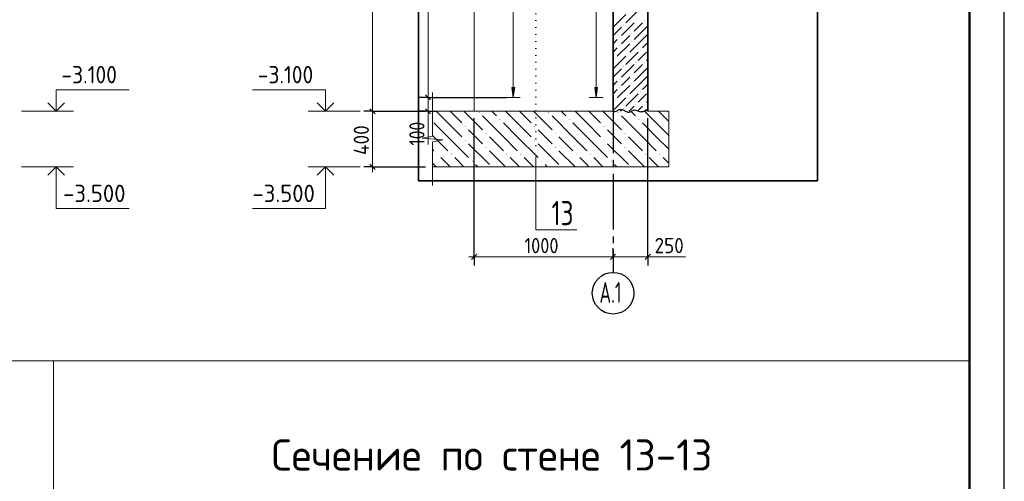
# Model space of a CAD drawing. Header units: millimetres. Extents: x 0 to 59400, y 0 to 42000.
# Tile 27 of 28: x 45230 to 59400, y 27120 to 33769. Entities that reach past the tile are written whole.
import ezdxf

# ---------------------------------------------------------------- set-up
doc = ezdxf.new("R2010")
doc.units = ezdxf.units.MM
doc.linetypes.add('______5', pattern=[1100, 800, -100, 100, -100])
doc.linetypes.add('______9', pattern=[100, 0, -100])
for name, color, linetype, lineweight in [('Standard', 7, 'Continuous', 25), ('Высотные отметки', 7, 'Continuous', 25), ('ЖБ Стена верхний уровень', 7, 'Continuous', 35), ('Заголовок чертежа', 7, 'Continuous', 25), ('Примечания', 7, 'Continuous', 13), ('Размерная линия_ общее', 7, 'Continuous', 13), ('Сечения символ', 7, 'Continuous', 25), ('Стена обрамление П-обр.', 7, 'Continuous', 35), ('Фоновоя арматура Х1', 52, 'Continuous', 25)]:
    doc.layers.add(name, color=color, linetype=linetype, lineweight=lineweight)
doc.layers.add('Оси', color=7, linetype='______5')
doc.layers.add('Размерная выноска', color=7, linetype='Continuous')
doc.styles.add('ISOCPEUR', font='txt')

msp = doc.modelspace()

# ---------------------------------------------------------------- hatches: boundary and pattern name
at = {"layer": 'ЖБ Стена верхний уровень', "linetype": 'Continuous', "lineweight": 18, "transparency": 33554687}
for points in [[(54096, 33752), (54101, 33757), (54106, 33752), (54101, 33747)], [(54216, 33752), (54221, 33757), (54226, 33752), (54221, 33747)], [(53916, 33692), (53921, 33697), (53926, 33692), (53921, 33687)], [(53856, 33512), (53861, 33517), (53866, 33512), (53861, 33507)], [(54036, 33572), (54041, 33577), (54046, 33572), (54041, 33567)], [(54036, 33452), (54041, 33457), (54046, 33452), (54041, 33447)], [(53856, 33392), (53861, 33397), (53866, 33392), (53861, 33387)], [(54156, 33332), (54161, 33337), (54166, 33332), (54161, 33327)], [(53796, 33212), (53801, 33217), (53806, 33212), (53801, 33207)], [(53976, 33272), (53981, 33277), (53986, 33272), (53981, 33267)], [(53916, 33092), (53921, 33097), (53926, 33092), (53921, 33087)], [(54096, 33152), (54101, 33157), (54106, 33152), (54101, 33147)], [(54216, 33152), (54221, 33157), (54226, 33152), (54221, 33147)], [(53856, 32912), (53861, 32917), (53866, 32912), (53861, 32907)], [(54036, 32972), (54041, 32977), (54046, 32972), (54041, 32967)], [(53856, 32792), (53861, 32797), (53866, 32792), (53861, 32787)], [(54036, 32852), (54041, 32857), (54046, 32852), (54041, 32847)], [(54156, 32732), (54161, 32737), (54166, 32732), (54161, 32727)], [(53796, 32612), (53801, 32617), (53806, 32612), (53801, 32607)], [(53976, 32672), (53981, 32677), (53986, 32672), (53981, 32667)], [(53916, 32492), (53921, 32497), (53926, 32492), (53921, 32487)], [(54096, 32552), (54101, 32557), (54106, 32552), (54101, 32547)], [(54216, 32552), (54221, 32557), (54226, 32552), (54221, 32547)]]:
    msp.add_hatch(color=7, dxfattribs=at).paths.add_polyline_path(points, flags=16)
at = {"layer": 'Стена обрамление П-обр.', "linetype": 'Continuous', "lineweight": 13, "transparency": 33554687}
for points in [[(52354, 32790), (52334, 32650), (52314, 32790)], [(53546, 32790), (53526, 32650), (53506, 32790)]]:
    msp.add_hatch(color=7, dxfattribs=at).paths.add_polyline_path(points, flags=16)
at = {"layer": 'Фоновоя арматура Х1', "linetype": 'Continuous', "lineweight": 18, "transparency": 33554687}
for points in [[(51835, 32432), (51841, 32438), (51848, 32432), (51841, 32425)], [(52135, 32332), (52141, 32338), (52148, 32332), (52141, 32325)], [(52835, 32432), (52841, 32438), (52848, 32432), (52841, 32425)], [(53135, 32332), (53141, 32338), (53148, 32332), (53141, 32325)], [(53835, 32432), (53841, 32438), (53848, 32432), (53841, 32425)], [(54135, 32332), (54141, 32338), (54148, 32332), (54141, 32325)], [(51635, 32232), (51641, 32238), (51648, 32232), (51641, 32225)], [(52635, 32232), (52641, 32238), (52648, 32232), (52641, 32225)], [(53635, 32232), (53641, 32238), (53648, 32232), (53641, 32225)], [(51635, 32032), (51641, 32038), (51648, 32032), (51641, 32025)], [(51935, 32132), (51941, 32138), (51948, 32132), (51941, 32125)], [(52635, 32032), (52641, 32038), (52648, 32032), (52641, 32025)], [(52935, 32132), (52941, 32138), (52948, 32132), (52941, 32125)], [(53635, 32032), (53641, 32038), (53648, 32032), (53641, 32025)], [(53935, 32132), (53941, 32138), (53948, 32132), (53941, 32125)], [(51935, 31932), (51941, 31938), (51948, 31932), (51941, 31925)], [(52935, 31932), (52941, 31938), (52948, 31932), (52941, 31925)], [(53935, 31932), (53941, 31938), (53948, 31932), (53941, 31925)], [(51235, 31832), (51241, 31838), (51248, 31832), (51241, 31825)], [(51435, 31832), (51441, 31838), (51448, 31832), (51441, 31825)], [(52235, 31832), (52241, 31838), (52248, 31832), (52241, 31825)], [(52435, 31832), (52441, 31838), (52448, 31832), (52441, 31825)], [(53235, 31832), (53241, 31838), (53248, 31832), (53241, 31825)], [(53435, 31832), (53441, 31838), (53448, 31832), (53441, 31825)], [(54235, 31832), (54241, 31838), (54248, 31832), (54241, 31825)], [(54435, 31832), (54441, 31838), (54448, 31832), (54441, 31825)], [(51735, 31732), (51741, 31738), (51748, 31732), (51741, 31725)], [(52735, 31732), (52741, 31738), (52748, 31732), (52741, 31725)], [(53735, 31732), (53741, 31738), (53748, 31732), (53741, 31725)]]:
    msp.add_hatch(color=7, dxfattribs=at).paths.add_polyline_path(points, flags=16)

# ---------------------------------------------------------------- linework, layer by layer
at = {"layer": 'Standard', "color": 7, "linetype": 'Continuous', "lineweight": 35, "transparency": 33554687}
for p, q in [((58900, 39900), (58900, 20500)), ((58900, 39500), (58900, 20100))]:
    msp.add_line(p, q, dxfattribs=at)
at = {"layer": 'Standard', "color": 7, "linetype": 'Continuous', "lineweight": 50, "transparency": 33554687}
msp.add_line((58900, 39400), (58900, 23200), dxfattribs=at)
at = {"layer": 'Standard', "color": 7, "linetype": 'Continuous', "lineweight": 18, "transparency": 33554687}
msp.add_line((51770, 32450), (51770, 37450), dxfattribs=at)
at = {"layer": 'Standard', "color": 7, "linetype": 'Continuous', "lineweight": 13, "transparency": 33554687}
for p, q in [((51107, 36650), (51107, 32650)), ((51107, 32650), (51107, 32450)), ((51170, 32720), (51170, 32090)), ((51107, 32450), (51107, 32375)), ((51170, 32090), (51020, 32063)), ((51020, 32063), (51320, 32037)), ((51320, 32037), (51170, 32010)), ((51170, 32010), (51170, 31380)), ((51170, 31380), (51170, 31380))]:
    msp.add_line(p, q, dxfattribs=at)
at = {"layer": 'Standard', "color": 7, "linetype": 'Continuous', "lineweight": -3, "transparency": 33554687}
for p, q in [((51107, 32650), (50982, 32650)), ((51107, 32650), (51232, 32650)), ((51107, 32650), (52234, 32650)), ((51107, 32450), (50982, 32450)), ((51107, 32450), (51232, 32450)), ((51107, 32450), (51107, 32450))]:
    msp.add_line(p, q, dxfattribs=at)
at = {"layer": 'Standard', "color": 7, "linetype": 'Continuous', "lineweight": 25, "transparency": 33554687}
for p, q in [((51069, 32687), (51144, 32612)), ((51069, 32487), (51144, 32412))]:
    msp.add_line(p, q, dxfattribs=at)
msp.add_lwpolyline([(0, 0), (59400, 0), (59400, 42000), (0, 42000), (0, 0)], close=True, dxfattribs=at)
at = {"layer": 'Standard', "color": 7, "linetype": 'Continuous', "lineweight": 50, "transparency": 33554687}
msp.add_lwpolyline([(2000, 41500), (58900, 41500), (58900, 500), (2000, 500), (2000, 41500)], close=True, dxfattribs=at)
at = {"layer": 'Standard', "color": 7, "linetype": 'Continuous', "lineweight": 13, "transparency": 33554687}
for points in [[(58900, 41500), (2000, 41500), (2000, 500), (58900, 500), (58900, 41500)], [(11357, 6000), (58900, 6000), (58900, 28856), (11357, 28856), (11357, 6000)]]:
    msp.add_lwpolyline(points, dxfattribs=at)
at = {"layer": 'Standard', "color": 254, "linetype": 'Continuous', "lineweight": 35, "true_color": 0xc4c4ff, "transparency": 33554687}
msp.add_lwpolyline([(50970, 31450), (56710, 31450), (56710, 39130), (50970, 39130), (50970, 31450)], dxfattribs=at)
at = {"layer": 'Standard', "color": 254, "linetype": 'Continuous', "lineweight": 13, "true_color": 0xc4c4ff, "transparency": 33554687}
msp.add_lwpolyline([(37233, 8662), (45718, 8662), (45718, 28856)], dxfattribs=at)
at = {"layer": 'Высотные отметки', "color": 7, "linetype": 'Continuous', "lineweight": 13, "transparency": 33554687}
for p, q in [((45256, 32450), (46006, 32450)), ((45256, 32450), (46006, 32450)), ((50131, 32450), (49381, 32450)), ((50131, 32450), (49381, 32450)), ((45256, 31650), (46006, 31650)), ((45256, 31650), (46006, 31650)), ((50131, 31650), (49381, 31650)), ((50131, 31650), (49381, 31650))]:
    msp.add_line(p, q, dxfattribs=at)
at = {"layer": 'Высотные отметки', "color": 7, "linetype": 'Continuous', "lineweight": 35, "transparency": 33554687}
for p, q in [((45756, 32450), (45635, 32571)), ((45756, 32450), (45635, 32571)), ((45756, 32450), (45877, 32571)), ((45756, 32450), (45877, 32571)), ((49631, 32450), (49510, 32571)), ((49631, 32450), (49510, 32571)), ((49631, 32450), (49752, 32571)), ((49631, 32450), (49752, 32571)), ((45756, 31650), (45635, 31529)), ((45756, 31650), (45635, 31529)), ((45756, 31650), (45877, 31529)), ((45756, 31650), (45877, 31529)), ((49631, 31650), (49510, 31529)), ((49631, 31650), (49510, 31529)), ((49631, 31650), (49752, 31529)), ((49631, 31650), (49752, 31529))]:
    msp.add_line(p, q, dxfattribs=at)
at = {"layer": 'Высотные отметки', "color": 7, "linetype": 'Continuous', "lineweight": 13, "transparency": 33554687}
for points in [[(45756, 32450), (45756, 32760), (46806, 32760)], [(45756, 32450), (45756, 32760), (46806, 32760)], [(49631, 32450), (49631, 32760), (48581, 32760)], [(49631, 32450), (49631, 32760), (48581, 32760)], [(45756, 31650), (45756, 31050), (46806, 31050)], [(45756, 31650), (45756, 31050), (46806, 31050)], [(49631, 31650), (49631, 31050), (48581, 31050)], [(49631, 31650), (49631, 31050), (48581, 31050)]]:
    msp.add_lwpolyline(points, dxfattribs=at)
at = {"layer": 'ЖБ Стена верхний уровень', "color": 7, "linetype": 'Continuous', "lineweight": 35, "transparency": 33554687}
for p, q in [((53770, 37450), (53770, 32450)), ((54270, 32450), (54270, 37450))]:
    msp.add_line(p, q, dxfattribs=at)
at = {"layer": 'ЖБ Стена верхний уровень', "color": 251, "linetype": 'Continuous', "lineweight": 18, "true_color": 0x494949, "transparency": 33554687}
for p, q in [((54131, 33902), (53951, 33722)), ((53951, 33842), (53771, 33662)), ((53770, 33541), (53891, 33662)), ((54071, 33722), (53891, 33542)), ((54191, 33722), (54071, 33602)), ((54191, 33602), (54071, 33482)), ((54191, 33602), (54270, 33681)), ((53831, 33482), (53770, 33421)), ((53891, 33422), (53951, 33482)), ((53951, 33482), (54011, 33542)), ((54191, 33482), (54011, 33302)), ((54270, 33561), (54191, 33482)), ((54270, 33441), (54191, 33362)), ((53831, 33362), (53770, 33301)), ((54011, 33422), (53831, 33242)), ((54131, 33302), (53951, 33122)), ((54191, 33242), (54251, 33302)), ((53770, 33181), (53771, 33182)), ((53951, 33242), (53771, 33062)), ((54131, 33182), (54191, 33242)), ((54270, 33201), (54251, 33182)), ((53770, 32941), (53891, 33062)), ((54071, 33122), (53891, 32942)), ((54191, 33122), (54071, 33002)), ((54191, 33002), (54270, 33081)), ((53831, 32882), (53770, 32821)), ((53891, 32822), (53951, 32882)), ((53951, 32882), (54011, 32942)), ((54191, 32882), (54011, 32702)), ((54191, 33002), (54071, 32882)), ((54270, 32961), (54191, 32882)), ((53831, 32762), (53770, 32701)), ((54011, 32822), (53831, 32642)), ((54270, 32841), (54191, 32762)), ((53951, 32642), (53771, 32462)), ((54131, 32702), (53951, 32522)), ((54131, 32582), (54191, 32642)), ((54191, 32642), (54251, 32702)), ((54270, 32601), (54251, 32582)), ((53770, 32581), (53771, 32582)), ((53879, 32450), (53891, 32462)), ((54071, 32522), (53999, 32450)), ((54191, 32522), (54119, 32450)), ((54239, 32450), (54270, 32481))]:
    msp.add_line(p, q, dxfattribs=at)
at = {"layer": 'Оси', "color": 8, "linetype": '______5', "lineweight": -3, "transparency": 33554687}
msp.add_line((53770, 39248), (53770, 30130), dxfattribs=at)
at = {"layer": 'Оси', "color": 7, "linetype": 'Continuous', "lineweight": -3, "transparency": 33554687}
msp.add_circle((53770, 29830), 300, dxfattribs=at)
at = {"layer": 'Примечания', "color": 7, "linetype": 'Continuous', "lineweight": 25, "transparency": 33554687}
for points in [[(53770, 32445), (53785, 32445), (53801, 32446), (53815, 32450), (53827, 32457), (53837, 32465), (53848, 32471), (53863, 32475), (53879, 32477), (53894, 32475), (53909, 32471), (53923, 32466), (53935, 32459), (53946, 32452), (53957, 32446), (53971, 32440), (53986, 32437), (54002, 32438), (54018, 32441), (54029, 32447), (54040, 32455), (54051, 32462), (54064, 32467), (54080, 32468), (54096, 32465), (54110, 32460), (54124, 32455), (54138, 32450), (54151, 32446), (54167, 32443), (54170, 32443)], [(54170, 32445), (54185, 32445), (54201, 32446), (54215, 32450), (54227, 32457), (54237, 32465), (54248, 32471), (54263, 32475), (54270, 32476)]]:
    msp.add_lwpolyline(points, dxfattribs=at)
at = {"layer": 'Размерная выноска', "color": 7, "linetype": 'Continuous', "lineweight": 13, "transparency": 33554687}
for p, q in [((51107, 32450), (51107, 31970)), ((54270, 30355), (54810, 30355))]:
    msp.add_line(p, q, dxfattribs=at)
at = {"layer": 'Размерная линия_ общее', "color": 7, "linetype": 'Continuous', "lineweight": 13, "transparency": 33554687}
for p, q in [((50307, 37450), (50307, 32450)), ((50307, 32450), (50307, 31650)), ((50307, 31650), (50307, 31575)), ((51770, 30355), (51695, 30355)), ((51770, 30355), (53770, 30355)), ((53770, 30355), (54270, 30355)), ((54270, 30355), (54345, 30355))]:
    msp.add_line(p, q, dxfattribs=at)
at = {"layer": 'Размерная линия_ общее', "color": 253, "linetype": 'Continuous', "lineweight": -3, "true_color": 0xa0a0a0, "transparency": 33554687}
for p, q in [((50307, 32450), (50182, 32450)), ((50307, 32450), (50432, 32450)), ((50307, 32450), (51070, 32450)), ((51770, 30355), (51770, 32350)), ((50307, 31650), (50182, 31650)), ((50307, 31650), (50432, 31650)), ((50307, 31650), (51070, 31650)), ((51770, 30355), (51770, 30480)), ((53770, 30355), (53770, 30480)), ((54270, 30355), (54270, 30480)), ((51770, 30355), (51770, 30230)), ((53770, 30355), (53770, 30230)), ((53770, 30355), (53770, 30230)), ((54270, 30355), (54270, 30230))]:
    msp.add_line(p, q, dxfattribs=at)
at = {"layer": 'Размерная линия_ общее', "color": 7, "linetype": 'Continuous', "lineweight": 25, "transparency": 33554687}
for p, q in [((50269, 32487), (50344, 32412)), ((50269, 31687), (50344, 31612)), ((51732, 30317), (51808, 30392)), ((53732, 30317), (53807, 30392)), ((54232, 30317), (54307, 30392))]:
    msp.add_line(p, q, dxfattribs=at)
at = {"layer": 'Размерная линия_ общее', "color": 253, "linetype": 'Continuous', "lineweight": -3, "true_color": 0xa0a0a0, "transparency": 33554687}
msp.add_lwpolyline([(54270, 30355), (54270, 30372), (54270, 30372), (54270, 32350)], dxfattribs=at)
at = {"layer": 'Сечения символ', "color": 7, "linetype": '______9', "lineweight": 13, "transparency": 33554687}
msp.add_line((52657, 38760), (52657, 31796), dxfattribs=at)
at = {"layer": 'Сечения символ', "color": 7, "linetype": 'Continuous', "lineweight": 13, "transparency": 33554687}
msp.add_lwpolyline([(52657, 31796), (52657, 30740), (53247, 30740)], dxfattribs=at)
at = {"layer": 'Стена обрамление П-обр.', "color": 251, "linetype": 'Continuous', "lineweight": 13, "true_color": 0x494949, "transparency": 33554687}
for p, q in [((52334, 32790), (52334, 36510)), ((53526, 32790), (53526, 36510)), ((52334, 32650), (52314, 32790)), ((52314, 32790), (52354, 32790)), ((52354, 32790), (52334, 32650)), ((53526, 32650), (53506, 32790)), ((53506, 32790), (53546, 32790)), ((53546, 32790), (53526, 32650)), ((52334, 32650), (52234, 32650)), ((52334, 32650), (52434, 32650)), ((52334, 32650), (52334, 32650)), ((53526, 32650), (53426, 32650)), ((53526, 32650), (53626, 32650)), ((53526, 32650), (53526, 32650))]:
    msp.add_line(p, q, dxfattribs=at)
at = {"layer": 'Фоновоя арматура Х1', "color": 7, "linetype": 'Continuous', "lineweight": 13, "transparency": 33554687}
for p, q in [((53770, 32450), (51170, 32450)), ((54570, 32450), (54270, 32450)), ((54570, 31650), (54570, 32450)), ((51170, 31650), (54570, 31650))]:
    msp.add_line(p, q, dxfattribs=at)
at = {"layer": 'Фоновоя арматура Х1', "color": 252, "linetype": 'Continuous', "lineweight": 18, "true_color": 0x8f8f8f, "transparency": 33554687}
for p, q in [((51391, 32282), (51223, 32450)), ((51423, 32450), (51591, 32282)), ((51623, 32450), (51891, 32182)), ((52023, 32450), (52091, 32382)), ((52391, 32282), (52223, 32450)), ((52423, 32450), (52591, 32282)), ((52623, 32450), (52891, 32182)), ((53023, 32450), (53091, 32382)), ((53391, 32282), (53223, 32450)), ((53423, 32450), (53591, 32282)), ((53623, 32450), (53891, 32182)), ((54023, 32450), (54091, 32382)), ((54391, 32282), (54223, 32450)), ((54423, 32450), (54570, 32303)), ((52191, 32082), (51891, 32382)), ((53191, 32082), (52891, 32382)), ((54191, 32082), (53891, 32382)), ((51191, 32282), (51391, 32082)), ((51391, 32282), (51591, 32082)), ((51791, 32082), (51691, 32182)), ((52191, 32282), (52391, 32082)), ((52391, 32282), (52591, 32082)), ((52791, 32082), (52691, 32182)), ((53191, 32282), (53391, 32082)), ((53391, 32282), (53591, 32082)), ((53791, 32082), (53691, 32182)), ((54191, 32282), (54391, 32082)), ((54391, 32282), (54570, 32103)), ((51191, 32082), (51170, 32103)), ((51191, 32082), (51391, 31882)), ((51391, 32082), (51691, 31782)), ((51891, 31982), (51791, 32082)), ((51991, 32082), (52191, 31882)), ((52191, 32082), (52391, 31882)), ((52391, 32082), (52691, 31782)), ((52891, 31982), (52791, 32082)), ((52991, 32082), (53191, 31882)), ((53191, 32082), (53391, 31882)), ((53391, 32082), (53691, 31782)), ((53891, 31982), (53791, 32082)), ((53991, 32082), (54191, 31882)), ((54191, 32082), (54391, 31882)), ((54391, 32082), (54570, 31903)), ((51170, 31903), (51191, 31882)), ((51691, 31982), (51991, 31682)), ((52691, 31982), (52991, 31682)), ((53691, 31982), (53991, 31682)), ((51391, 31682), (51291, 31782)), ((51491, 31782), (51623, 31650)), ((51991, 31882), (52223, 31650)), ((52391, 31682), (52291, 31782)), ((52491, 31782), (52623, 31650)), ((52991, 31882), (53223, 31650)), ((53391, 31682), (53291, 31782)), ((53491, 31782), (53623, 31650)), ((53991, 31882), (54223, 31650)), ((54391, 31682), (54291, 31782)), ((54491, 31782), (54570, 31703)), ((51170, 31703), (51223, 31650)), ((51423, 31650), (51391, 31682)), ((51791, 31682), (51823, 31650)), ((52423, 31650), (52391, 31682)), ((52791, 31682), (52823, 31650)), ((53423, 31650), (53391, 31682)), ((53791, 31682), (53823, 31650)), ((54423, 31650), (54391, 31682))]:
    msp.add_line(p, q, dxfattribs=at)

# ---------------------------------------------------------------- texts
at = {"layer": 'Standard', "color": 7, "linetype": 'Continuous', "lineweight": 25, "transparency": 33554687, "insert": (51057, 31956), "char_height": 220, "width": 508.57, "attachment_point": 7, "rotation": 90, "style": 'ISOCPEUR'}
msp.add_mtext('\\W0.83;100', dxfattribs=at)
at = {"layer": 'Высотные отметки', "color": 7, "linetype": 'Continuous', "lineweight": 25, "transparency": 33554687, "char_height": 250, "attachment_point": 7, "style": 'ISOCPEUR'}
for s, insert, width in [('\\W0.90;-3.100', (45831, 32852), 1011.77), ('\\W0.90;-3.100', (48656, 32852), 1011.77), ('\\W0.95;-3.500', (45856, 31142), 1067.86), ('\\W0.95;-3.500', (48581, 31142), 1067.86)]:
    msp.add_mtext(s, dxfattribs=dict(at, insert=insert, width=width))
at = {"layer": 'Заголовок чертежа', "color": 7, "linetype": 'Continuous', "lineweight": 50, "transparency": 33554687, "insert": (48855, 27275), "char_height": 450, "width": 6872.61, "attachment_point": 7, "style": 'ISOCPEUR'}
msp.add_mtext('\\W0.96;Сечение по стене 13-13', dxfattribs=at)
at = {"layer": 'Оси', "color": 7, "linetype": 'Continuous', "lineweight": 25, "transparency": 33554687, "insert": (53574, 29690), "char_height": 300, "width": 485.56, "attachment_point": 7, "style": 'ISOCPEUR'}
msp.add_mtext('\\W0.62;А.1', dxfattribs=at)
at = {"layer": 'Размерная линия_ общее', "color": 7, "linetype": 'Continuous', "lineweight": 25, "transparency": 33554687, "insert": (50257, 31819), "char_height": 220, "width": 584.44, "attachment_point": 7, "rotation": 90, "style": 'ISOCPEUR'}
msp.add_mtext('\\W0.92;400', dxfattribs=at)
at = {"layer": 'Размерная линия_ общее', "color": 7, "linetype": 'Continuous', "lineweight": 25, "transparency": 33554687, "char_height": 220, "attachment_point": 7, "style": 'ISOCPEUR'}
for s, insert, width in [('\\W0.87;1000', (52495, 30405), 666.9), ('\\W0.91;250', (54367, 30405), 561.98)]:
    msp.add_mtext(s, dxfattribs=dict(at, insert=insert, width=width))
at = {"layer": 'Сечения символ', "color": 7, "linetype": 'Continuous', "lineweight": 35, "transparency": 33554687, "insert": (52884, 30808), "char_height": 350, "width": 551, "attachment_point": 7, "style": 'ISOCPEUR'}
msp.add_mtext('\\W0.75;13', dxfattribs=at)

doc.saveas('drawing.dxf')
